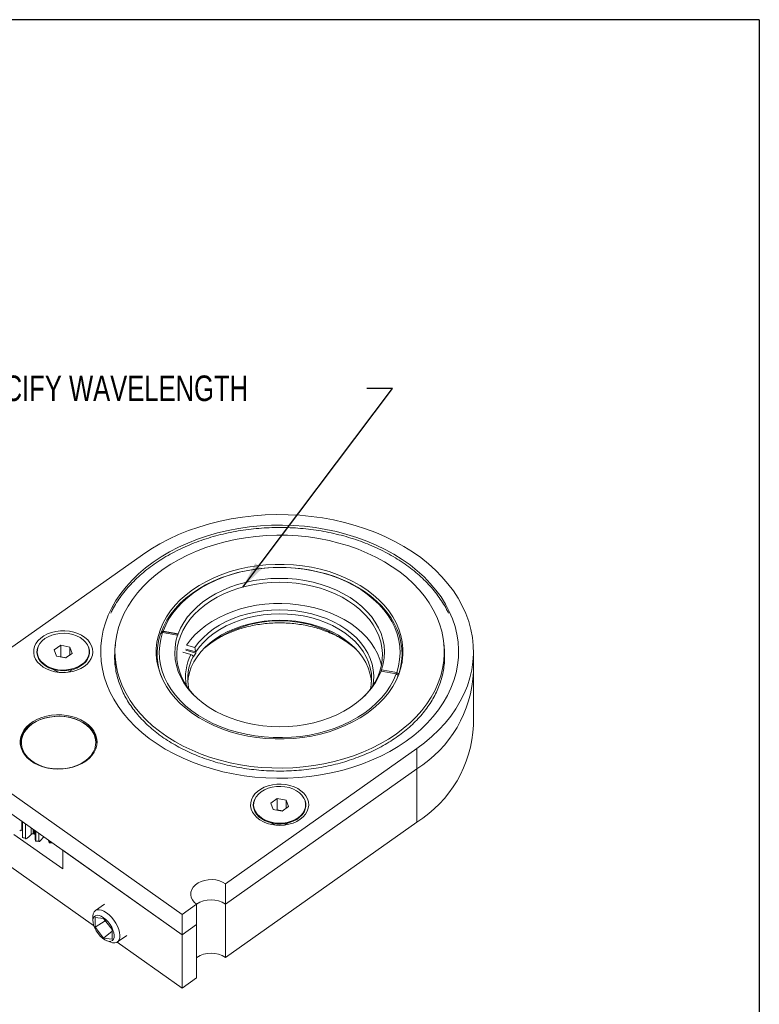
# Model space of a CAD drawing. Header units: inches. Extents: x 0.5 to 10.5, y 0.2 to 8.2.
# Tile 6 of 6: x 6.9 to 10.5, y 3.4 to 8.2. Entities that reach past the tile are written whole.
import ezdxf

# ---------------------------------------------------------------- set-up
doc = ezdxf.new("R2010")
doc.units = ezdxf.units.IN
doc.header["$MEASUREMENT"] = 0
doc.layers.add('BORDERA', color=7, linetype='Continuous')
doc.layers.add('SLD-0', color=7, linetype='Continuous')
doc.styles.add('SLDTEXTSTYLE3', font='TXT', dxfattribs={"width": 0.75})
doc.dimstyles.new('SLDDIMSTYLE3', dxfattribs={"dimtxt": 0, "dimasz": 0.13, "dimexe": 0, "dimexo": 0.0625, "dimgap": 0, "dimtad": 0, "dimtih": 1, "dimtoh": 1, "dimdec": 0, "dimrnd": 1e-09, "dimzin": 0, "dimdsep": 46, "dimtxsty": 'Standard', "dimsah": 1, "dimcen": 0.09, "dimadec": 0, "dimazin": 0, "dimtfac": 0.13, "dimtdec": 0, "dimtofl": 0, "dimtmove": 0, "dimatfit": 3, "dimfxl": 1, "dimfrac": 2, "dimtolj": 1, "dimtzin": 0, "dimarcsym": 0})

msp = doc.modelspace()

# ---------------------------------------------------------------- linework, layer by layer
at = {"color": 7, "linetype": 'Continuous', "lineweight": 15}
for p, q in [((7.4774, 5.5789), (6.5405, 4.9164)), ((7.5754, 5.1971), (7.5657, 5.1917)), ((7.5681, 5.1986), (7.5778, 5.2039)), ((7.0767, 5.135), (7.0446, 5.1123)), ((7.1206, 5.1267), (7.0767, 5.135)), ((7.0767, 5.0793), (7.0767, 5.135)), ((7.1324, 5.0956), (7.1206, 5.1267)), ((7.1206, 5.0873), (7.1206, 5.1267)), ((7.7384, 5.1023), (7.6893, 5.1166)), ((7.6935, 5.1353), (7.7333, 5.1237)), ((7.0446, 5.1123), (7.0563, 5.0812)), ((7.0563, 5.0812), (7.1002, 5.0729)), ((7.1002, 5.0729), (7.1324, 5.0956)), ((7.3421, 5.1039), (7.3421, 5.0558)), ((7.5491, 5.0926), (7.5491, 5.049)), ((7.7139, 5.0903), (7.6741, 5.1019)), ((7.7384, 5.0969), (7.6893, 5.1112)), ((7.7265, 5.0766), (7.7265, 5.082)), ((7.7384, 5.1023), (7.7384, 5.0969)), ((8.7491, 5.049), (8.7491, 5.0926)), ((8.9561, 5.0558), (8.9561, 5.1039)), ((9.0991, 5.0049), (9.0991, 5.1039)), ((7.3421, 5.0558), (7.3426, 5.0358)), ((7.5491, 5.0598), (7.5482, 5.0544)), ((8.7501, 5.0544), (8.7491, 5.0598)), ((8.6531, 5.0139), (8.6531, 5.0146)), ((8.7301, 4.9867), (8.7204, 4.9954)), ((8.7301, 4.9867), (8.7214, 4.9651)), ((8.7228, 5.0023), (8.7325, 4.9935)), ((9.0991, 4.7433), (9.0991, 5.0049)), ((6.3283, 4.7664), (7.6718, 3.8164)), ((6.3283, 4.6674), (7.6718, 3.7174)), ((7.884, 3.9664), (8.8209, 4.6289)), ((8.8209, 4.6289), (8.8209, 4.5299)), ((7.884, 3.8674), (8.8209, 4.5299)), ((8.8209, 4.2683), (8.8209, 4.5299)), ((7.2377, 3.7628), (6.3283, 4.4058)), ((8.1374, 4.385), (8.1052, 4.3623)), ((8.1052, 4.3623), (8.117, 4.3312)), ((8.1813, 4.3767), (8.1374, 4.385)), ((8.1374, 4.3293), (8.1374, 4.385)), ((8.1609, 4.3229), (8.193, 4.3456)), ((8.193, 4.3456), (8.1813, 4.3767)), ((8.1813, 4.3373), (8.1813, 4.3767)), ((8.117, 4.3312), (8.1609, 4.3229)), ((6.889, 4.271), (6.889, 4.1962)), ((6.8892, 4.1935), (6.8892, 4.2708)), ((6.9038, 4.1891), (6.9038, 4.2605)), ((8.8209, 4.2683), (7.884, 3.6058)), ((6.847, 4.2088), (7.0858, 4.0399)), ((6.8897, 4.2028), (6.889, 4.1939)), ((6.9505, 4.2275), (6.9505, 4.1961)), ((6.954, 4.1774), (6.954, 4.225)), ((6.9694, 4.1748), (6.9694, 4.2141)), ((6.9923, 4.1979), (6.9919, 4.1973)), ((6.9537, 4.176), (6.9705, 4.1731)), ((7.0145, 4.1822), (7.0196, 4.1689)), ((7.021, 4.1673), (7.037, 4.1664)), ((7.0216, 4.1687), (7.0216, 4.1772)), ((7.6718, 3.7174), (7.0858, 4.1318)), ((7.0858, 4.1318), (7.0858, 4.0399)), ((7.884, 3.9664), (7.884, 3.8674)), ((7.2914, 3.8671), (7.246, 3.8351)), ((7.6718, 3.8164), (7.7425, 3.8664)), ((7.7425, 3.8664), (7.7425, 3.7674)), ((7.884, 3.6058), (7.884, 3.8674)), ((7.6718, 3.8164), (7.6718, 3.7174)), ((7.2338, 3.8053), (7.2338, 3.7853)), ((7.2862, 3.7965), (7.2444, 3.8019)), ((7.2444, 3.8019), (7.2444, 3.7537)), ((7.2946, 3.7858), (7.2444, 3.7537)), ((7.328, 3.7429), (7.2862, 3.7965)), ((7.6718, 3.7174), (7.7425, 3.7674)), ((7.7425, 3.5058), (7.7425, 3.7674)), ((7.2444, 3.7537), (7.2862, 3.7001)), ((7.328, 3.7338), (7.2862, 3.7001)), ((7.328, 3.6947), (7.328, 3.7429)), ((7.6718, 3.4558), (7.6718, 3.7174)), ((7.2862, 3.7001), (7.328, 3.6947)), ((7.3036, 3.6867), (7.3225, 3.68)), ((7.6718, 3.4558), (7.3535, 3.6809)), ((7.3546, 3.6816), (7.3999, 3.7136)), ((7.7425, 3.5058), (7.6718, 3.4558))]:
    msp.add_line(p, q, dxfattribs=at)
at = {"color": 144, "linetype": 'Continuous', "lineweight": 0}
for p, q in [((7.5681, 5.1986), (7.5657, 5.1917)), ((7.5778, 5.2039), (7.5754, 5.1971)), ((7.5754, 5.1971), (7.6492, 5.1841)), ((7.5778, 5.2032), (7.5757, 5.197)), ((7.6516, 5.1909), (7.5778, 5.2039)), ((7.6516, 5.1902), (7.5778, 5.2032)), ((7.6492, 5.1834), (7.6516, 5.1902)), ((7.0767, 5.0793), (7.0745, 5.0778)), ((7.1024, 5.0744), (7.0767, 5.0793)), ((7.1344, 5.0149), (7.1376, 5.0173)), ((8.6467, 5.0084), (8.7204, 4.9954)), ((8.6491, 5.0146), (8.6469, 5.0084)), ((8.7228, 5.0023), (8.6491, 5.0153)), ((8.7228, 5.0016), (8.6491, 5.0146)), ((8.7204, 4.9954), (8.7228, 5.0023)), ((8.7301, 4.9867), (8.7325, 4.9935)), ((8.7301, 4.9867), (8.7301, 4.9846)), ((8.7325, 4.9907), (8.7325, 4.9935)), ((8.1374, 4.3293), (8.1352, 4.3278)), ((8.1631, 4.3244), (8.1374, 4.3293)), ((6.8854, 4.2735), (6.8854, 4.2286)), ((6.9457, 4.2107), (6.9457, 4.2309))]:
    msp.add_line(p, q, dxfattribs=at)
at = {"color": 8, "linetype": 'Continuous', "lineweight": 15}
for p, q in [((6.9319, 4.2089), (6.9319, 4.2407)), ((6.9417, 4.2338), (6.9417, 4.2116)), ((6.9919, 4.1973), (6.9919, 4.1982))]:
    msp.add_line(p, q, dxfattribs=at)
at = {"color": 7, "linetype": 'Continuous', "lineweight": 15, "flags": 128}
for points in [[(8.8209, 4.6289), (8.8595, 4.6579), (8.8956, 4.6884), (8.9291, 4.7204), (8.9599, 4.7538), (8.9878, 4.7884), (9.0127, 4.8241), (9.0347, 4.8607), (9.0535, 4.8982), (9.0691, 4.9365), (9.0816, 4.9753), (9.0907, 5.0146), (9.0965, 5.0542), (9.099, 5.094), (9.0982, 5.1338), (9.094, 5.1735), (9.0865, 5.2129), (9.0758, 5.252), (9.0617, 5.2906), (9.0445, 5.3285), (9.0241, 5.3656), (9.0006, 5.4018), (8.9742, 5.4369), (8.9448, 5.4709), (8.9127, 5.5036), (8.8779, 5.5349), (8.8405, 5.5646), (8.8007, 5.5928), (8.7586, 5.6192), (8.7143, 5.6439), (8.6681, 5.6666), (8.6201, 5.6873), (8.5704, 5.706), (8.5192, 5.7226), (8.4667, 5.737), (8.4131, 5.7492), (8.3586, 5.7592), (8.3033, 5.7668), (8.2475, 5.7721), (8.1913, 5.775), (8.1351, 5.7756), (8.0788, 5.7738), (8.0228, 5.7697), (7.9672, 5.7633), (7.9123, 5.7545), (7.8582, 5.7434), (7.8052, 5.7301), (7.7533, 5.7146), (7.7029, 5.697), (7.654, 5.6772), (7.6068, 5.6555), (7.5615, 5.6318), (7.5184, 5.6062), (7.4774, 5.5789)], [(8.7693, 4.6654), (8.8063, 4.6933), (8.8408, 4.7226), (8.8727, 4.7535), (8.9018, 4.7856), (8.9281, 4.819), (8.9514, 4.8534), (8.9717, 4.8888), (8.9889, 4.9251), (9.0028, 4.962), (9.0136, 4.9994), (9.021, 5.0372), (9.0252, 5.0753), (9.026, 5.1135), (9.0235, 5.1516), (9.0177, 5.1896), (9.0086, 5.2273), (8.9962, 5.2644), (8.9807, 5.301), (8.9619, 5.3368), (8.9401, 5.3718), (8.9153, 5.4057), (8.8876, 5.4385), (8.857, 5.47), (8.8238, 5.5001), (8.7881, 5.5287), (8.7499, 5.5557), (8.7094, 5.581), (8.6668, 5.6045), (8.6222, 5.6261), (8.5759, 5.6457), (8.5279, 5.6632), (8.4785, 5.6787), (8.4278, 5.6919), (8.3761, 5.7029), (8.3235, 5.7117), (8.2703, 5.7181), (8.2166, 5.7222), (8.1626, 5.724), (8.1086, 5.7234), (8.0548, 5.7205), (8.0013, 5.7152), (7.9483, 5.7076), (7.8962, 5.6977), (7.845, 5.6856), (7.7949, 5.6712), (7.7462, 5.6547), (7.699, 5.6361), (7.6535, 5.6155), (7.6099, 5.593), (7.5683, 5.5686), (7.529, 5.5424), (7.492, 5.5146), (7.4575, 5.4852), (7.4256, 5.4544), (7.3965, 5.4222), (7.3702, 5.3889), (7.3469, 5.3544), (7.3266, 5.319), (7.3094, 5.2828), (7.2954, 5.2459), (7.2847, 5.2085), (7.2772, 5.1707), (7.2731, 5.1326), (7.2722, 5.0944), (7.2747, 5.0562), (7.2805, 5.0183), (7.2896, 4.9806), (7.302, 4.9434), (7.3176, 4.9069), (7.3363, 4.871), (7.3581, 4.8361), (7.383, 4.8022), (7.4107, 4.7694), (7.4412, 4.7379), (7.4744, 4.7078), (7.5102, 4.6791), (7.5484, 4.6521), (7.5889, 4.6268), (7.6315, 4.6034), (7.676, 4.5818), (7.7224, 4.5622), (7.7704, 4.5446), (7.8198, 4.5292), (7.8704, 4.5159), (7.9221, 4.5049), (7.9747, 4.4962), (8.028, 4.4897), (8.0817, 4.4856), (8.1356, 4.4839), (8.1896, 4.4845), (8.2435, 4.4874), (8.297, 4.4927), (8.3499, 4.5003), (8.4021, 4.5102), (8.4533, 4.5223), (8.5034, 4.5366), (8.5521, 4.5531), (8.5993, 4.5717), (8.6448, 4.5923), (8.6884, 4.6149), (8.7299, 4.6393), (8.7693, 4.6654)], [(8.7198, 4.7004), (8.7552, 4.7271), (8.7881, 4.7553), (8.8183, 4.785), (8.8458, 4.816), (8.8705, 4.8481), (8.8922, 4.8813), (8.9108, 4.9155), (8.9264, 4.9504), (8.9387, 4.9859), (8.9477, 5.0219), (8.9535, 5.0582), (8.956, 5.0948), (8.9552, 5.1314), (8.9511, 5.1678), (8.9436, 5.204), (8.9329, 5.2398), (8.919, 5.275), (8.9019, 5.3096), (8.8817, 5.3433), (8.8585, 5.3759), (8.8324, 5.4075), (8.8035, 5.4379), (8.7719, 5.4668), (8.7378, 5.4943), (8.7012, 5.5202), (8.6623, 5.5443), (8.6214, 5.5667), (8.5785, 5.5871), (8.5338, 5.6056), (8.4876, 5.622), (8.4399, 5.6362), (8.3911, 5.6483), (8.3413, 5.6582), (8.2907, 5.6657), (8.2395, 5.671), (8.1879, 5.6739), (8.1362, 5.6745), (8.0845, 5.6727), (8.0331, 5.6686), (7.9822, 5.6622), (7.9319, 5.6535), (7.8826, 5.6425), (7.8343, 5.6294), (7.7874, 5.614), (7.7419, 5.5966), (7.6981, 5.5771), (7.6561, 5.5557), (7.6162, 5.5325), (7.5785, 5.5074), (7.5431, 5.4808), (7.5102, 5.4525), (7.4799, 5.4229), (7.4524, 5.3919), (7.4278, 5.3597), (7.4061, 5.3265), (7.3874, 5.2924), (7.3719, 5.2575), (7.3596, 5.222), (7.3505, 5.186), (7.3447, 5.1496), (7.3422, 5.1131), (7.3431, 5.0765), (7.3472, 5.04), (7.3546, 5.0038), (7.3653, 4.9681), (7.3793, 4.9328), (7.3963, 4.8983), (7.4165, 4.8646), (7.4397, 4.8319), (7.4658, 4.8003), (7.4947, 4.77), (7.5263, 4.741), (7.5605, 4.7136), (7.5971, 4.6877), (7.6359, 4.6636), (7.6769, 4.6412), (7.7198, 4.6208), (7.7644, 4.6023), (7.8107, 4.5859), (7.8583, 4.5716), (7.9071, 4.5596), (7.957, 4.5497), (8.0076, 4.5421), (8.0588, 4.5369), (8.1103, 4.534), (8.1621, 4.5334), (8.2137, 4.5351), (8.2651, 4.5392), (8.3161, 4.5456), (8.3663, 4.5544), (8.4157, 4.5653), (8.4639, 4.5785), (8.5109, 4.5938), (8.5564, 4.6113), (8.6002, 4.6307), (8.6421, 4.6521), (8.682, 4.6754), (8.7198, 4.7004)], [(8.5769, 4.8014), (8.6077, 4.8249), (8.6359, 4.8499), (8.6614, 4.8763), (8.684, 4.904), (8.7036, 4.9329), (8.7202, 4.9626), (8.7335, 4.9932), (8.7436, 5.0244), (8.7503, 5.056), (8.7537, 5.0879), (8.7537, 5.1199), (8.7503, 5.1518), (8.7436, 5.1835), (8.7335, 5.2147), (8.7202, 5.2452), (8.7036, 5.275), (8.684, 5.3038), (8.6614, 5.3315), (8.6359, 5.358), (8.6077, 5.383), (8.5769, 5.4064), (8.5438, 5.4282), (8.5084, 5.4481), (8.471, 5.4662), (8.4318, 5.4822), (8.3911, 5.496), (8.3489, 5.5077), (8.3057, 5.5172), (8.2616, 5.5243), (8.2169, 5.529), (8.1718, 5.5314), (8.1265, 5.5314), (8.0814, 5.529), (8.0367, 5.5243), (7.9925, 5.5172), (7.9493, 5.5077), (7.9072, 5.496), (7.8664, 5.4822), (7.8272, 5.4662), (7.7899, 5.4481), (7.7545, 5.4282), (7.7213, 5.4064), (7.6906, 5.383), (7.6623, 5.358), (7.6369, 5.3315), (7.6142, 5.3038), (7.5946, 5.275), (7.5781, 5.2452), (7.5647, 5.2147), (7.5547, 5.1835), (7.5479, 5.1518), (7.5446, 5.1199), (7.5446, 5.0879), (7.5479, 5.056), (7.5547, 5.0244), (7.5647, 4.9932), (7.5781, 4.9626), (7.5946, 4.9329), (7.6142, 4.904), (7.6369, 4.8763), (7.6623, 4.8499), (7.6906, 4.8249), (7.7213, 4.8014), (7.7545, 4.7797), (7.7899, 4.7597), (7.8272, 4.7417), (7.8664, 4.7257), (7.9072, 4.7118), (7.9493, 4.7001), (7.9925, 4.6907), (8.0367, 4.6836), (8.0814, 4.6788), (8.1265, 4.6764), (8.1718, 4.6764), (8.2169, 4.6788), (8.2616, 4.6836), (8.3057, 4.6907), (8.3489, 4.7001), (8.3911, 4.7118), (8.4318, 4.7257), (8.471, 4.7417), (8.5084, 4.7597), (8.5438, 4.7797), (8.5769, 4.8014)], [(7.5681, 5.1986), (7.5809, 5.2288), (7.5968, 5.2583), (7.6157, 5.2869), (7.6376, 5.3144), (7.6623, 5.3407), (7.6898, 5.3656), (7.7197, 5.3889), (7.7521, 5.4107), (7.7866, 5.4307), (7.8231, 5.4488), (7.8615, 5.465), (7.9014, 5.479), (7.9427, 5.491), (7.9852, 5.5007), (8.0285, 5.5082), (8.0726, 5.5134), (8.117, 5.5163), (8.1616, 5.5168), (8.2062, 5.515), (8.2504, 5.5108), (8.2941, 5.5043), (8.337, 5.4955), (8.3788, 5.4846), (8.4194, 5.4714), (8.4585, 5.4561), (8.4958, 5.4389), (8.5313, 5.4197), (8.5646, 5.3987), (8.5956, 5.376), (8.6242, 5.3518), (8.6501, 5.3261), (8.6733, 5.2991), (8.6935, 5.271), (8.7108, 5.2419), (8.7249, 5.2119), (8.7359, 5.1813), (8.7436, 5.1503), (8.748, 5.1189), (8.7491, 5.0873), (8.7469, 5.0558), (8.7413, 5.0245), (8.7325, 4.9935)], [(8.7228, 5.0023), (8.7317, 5.0335), (8.7371, 5.065), (8.7391, 5.0968), (8.7377, 5.1286), (8.7329, 5.1602), (8.7247, 5.1914), (8.7131, 5.2221), (8.6983, 5.2521), (8.6803, 5.2813), (8.6592, 5.3093), (8.6352, 5.3362), (8.6083, 5.3617), (8.5787, 5.3856), (8.5467, 5.4079), (8.5124, 5.4284), (8.4759, 5.447), (8.4376, 5.4636), (8.3975, 5.4781), (8.3561, 5.4904), (8.3134, 5.5004), (8.2698, 5.5081), (8.2255, 5.5134), (8.1807, 5.5163), (8.1358, 5.5168), (8.0909, 5.5148), (8.0464, 5.5105), (8.0024, 5.5038), (7.9593, 5.4947), (7.9174, 5.4833), (7.8767, 5.4698), (7.8377, 5.454), (7.8004, 5.4362), (7.7652, 5.4165), (7.7322, 5.3949), (7.7016, 5.3716), (7.6736, 5.3467), (7.6484, 5.3204), (7.6261, 5.2928), (7.6069, 5.2641), (7.5907, 5.2344), (7.5778, 5.2039)], [(7.6516, 5.1909), (7.6639, 5.2195), (7.6794, 5.2473), (7.6981, 5.274), (7.7199, 5.2996), (7.7445, 5.3238), (7.7719, 5.3466), (7.8018, 5.3676), (7.8341, 5.3869), (7.8685, 5.4042), (7.9048, 5.4195), (7.9427, 5.4326), (7.9821, 5.4434), (8.0225, 5.4519), (8.0638, 5.4581), (8.1057, 5.4618), (8.1479, 5.4631), (8.1901, 5.462), (8.232, 5.4584), (8.2733, 5.4524), (8.3139, 5.444), (8.3533, 5.4333), (8.3913, 5.4203), (8.4277, 5.4051), (8.4622, 5.388), (8.4946, 5.3688), (8.5247, 5.3479), (8.5522, 5.3252), (8.577, 5.3011), (8.5989, 5.2756), (8.6178, 5.2489), (8.6336, 5.2212), (8.646, 5.1926), (8.6551, 5.1635), (8.6608, 5.1339), (8.6631, 5.1041), (8.6619, 5.0743), (8.6572, 5.0446), (8.6491, 5.0153)], [(8.2709, 5.4333), (8.2307, 5.4391), (8.1898, 5.4427), (8.1488, 5.4438), (8.1077, 5.4426), (8.0669, 5.439), (8.0266, 5.4331), (7.9872, 5.4249), (7.9488, 5.4145), (7.9118, 5.4018), (7.8763, 5.3871), (7.8427, 5.3704), (7.8111, 5.3518), (7.7818, 5.3314), (7.7549, 5.3094), (7.7306, 5.286), (7.7091, 5.2612), (7.6905, 5.2353), (7.675, 5.2083), (7.6627, 5.1806), (7.6535, 5.1523), (7.6477, 5.1235), (7.6452, 5.0945), (7.6461, 5.0654), (7.6503, 5.0365), (7.6578, 5.0079), (7.6687, 4.9798), (7.6827, 4.9525), (7.6998, 4.9261), (7.7199, 4.9007), (7.7336, 4.8858)], [(8.5647, 4.8858), (8.5788, 4.9011), (8.5988, 4.9265), (8.6159, 4.953), (8.6298, 4.9803), (8.6406, 5.0084), (8.6481, 5.037), (8.6522, 5.0659), (8.653, 5.095), (8.6505, 5.124), (8.6446, 5.1528), (8.6354, 5.1811), (8.623, 5.2088), (8.6074, 5.2357), (8.5888, 5.2616), (8.5673, 5.2864), (8.5429, 5.3098), (8.516, 5.3318), (8.4866, 5.3521), (8.455, 5.3707), (8.4213, 5.3874), (8.3858, 5.4021), (8.3488, 5.4147), (8.3104, 5.4251), (8.2709, 5.4333)], [(7.7333, 5.1237), (7.7521, 5.1486), (7.7739, 5.1722), (7.7984, 5.1945), (7.8256, 5.2151), (7.8552, 5.234), (7.8871, 5.2511), (7.9209, 5.2661), (7.9564, 5.279), (7.9933, 5.2897), (8.0314, 5.298), (8.0704, 5.3041), (8.11, 5.3077), (8.1498, 5.3088), (8.1897, 5.3076), (8.2293, 5.3039), (8.2682, 5.2978), (8.3063, 5.2893), (8.3432, 5.2786), (8.3786, 5.2656), (8.4124, 5.2505), (8.4441, 5.2334), (8.4736, 5.2144), (8.5007, 5.1937), (8.5252, 5.1714), (8.5469, 5.1477), (8.5655, 5.1227), (8.5811, 5.0968), (8.5934, 5.0699), (8.6024, 5.0424), (8.608, 5.0145), (8.6101, 4.9863), (8.6088, 4.9581), (8.6053, 4.936)], [(8.5946, 4.921), (8.5982, 4.9409), (8.6001, 4.9688), (8.5986, 4.9968), (8.5936, 5.0246), (8.5852, 5.0519), (8.5735, 5.0786), (8.5585, 5.1045), (8.5403, 5.1294), (8.5191, 5.153), (8.495, 5.1753), (8.4683, 5.1959), (8.4392, 5.2148), (8.4078, 5.2319), (8.3744, 5.2469), (8.3392, 5.2598), (8.3026, 5.2705), (8.2649, 5.2789), (8.2262, 5.2848), (8.1869, 5.2884), (8.1474, 5.2895), (8.1079, 5.2882), (8.0686, 5.2844), (8.03, 5.2782), (7.9924, 5.2696), (7.9559, 5.2588), (7.9209, 5.2457), (7.8877, 5.2305), (7.8565, 5.2133), (7.8275, 5.1942), (7.801, 5.1734), (7.7772, 5.151), (7.7563, 5.1273), (7.7384, 5.1023)], [(7.6987, 4.9546), (7.7009, 4.974), (7.7069, 5.0012), (7.7162, 5.0278), (7.7286, 5.0538), (7.7442, 5.0789), (7.7627, 5.103), (7.7842, 5.1259), (7.8083, 5.1474), (7.8349, 5.1673), (7.8639, 5.1856), (7.895, 5.202), (7.928, 5.2165), (7.9626, 5.2289), (7.9986, 5.2392), (8.0357, 5.2472), (8.0736, 5.253), (8.1121, 5.2564), (8.1509, 5.2575), (8.1897, 5.2562), (8.2281, 5.2525), (8.266, 5.2466), (8.303, 5.2383), (8.3389, 5.2279), (8.3734, 5.2152), (8.4062, 5.2006), (8.4371, 5.184), (8.4658, 5.1656), (8.4923, 5.1455), (8.5162, 5.1239), (8.5373, 5.1009), (8.5556, 5.0767), (8.5709, 5.0515), (8.5831, 5.0254), (8.592, 4.9987), (8.5977, 4.9716), (8.5996, 4.9546)], [(7.191, 5.0314), (7.1741, 5.0212), (7.1553, 5.0129), (7.1349, 5.0068), (7.1133, 5.0029), (7.0912, 5.0014), (7.0691, 5.0023), (7.0474, 5.0056), (7.0266, 5.0112), (7.0073, 5.019), (6.9899, 5.0287), (6.9749, 5.0402), (6.9624, 5.0532), (6.953, 5.0674), (6.9467, 5.0825), (6.9437, 5.098), (6.9441, 5.1137), (6.9479, 5.1292), (6.955, 5.1441), (6.9653, 5.158), (6.9784, 5.1707), (6.9941, 5.1818), (7.012, 5.191), (7.0317, 5.1983), (7.0527, 5.2033), (7.0746, 5.206), (7.0968, 5.2063), (7.1188, 5.2042), (7.1401, 5.1997), (7.1602, 5.1931), (7.1786, 5.1843), (7.1949, 5.1736), (7.2086, 5.1613), (7.2196, 5.1477), (7.2275, 5.133), (7.2322, 5.1176), (7.2334, 5.102), (7.2313, 5.0863), (7.2258, 5.0711), (7.2172, 5.0567), (7.2054, 5.0433), (7.191, 5.0314)], [(6.9983, 5.1677), (6.9847, 5.1563), (6.9739, 5.1435), (6.9662, 5.1297), (6.9619, 5.1151), (6.961, 5.1002), (6.9637, 5.0854), (6.9697, 5.0712), (6.9789, 5.0578), (6.9912, 5.0457), (7.006, 5.0351), (7.0232, 5.0265), (7.0421, 5.0199), (7.0623, 5.0157), (7.0832, 5.0138), (7.1042, 5.0144), (7.1249, 5.0175), (7.1445, 5.0229), (7.1626, 5.0305), (7.1786, 5.0402), (7.1923, 5.0515), (7.203, 5.0643), (7.2107, 5.0782), (7.215, 5.0928), (7.2159, 5.1077), (7.2133, 5.1224), (7.2073, 5.1367), (7.198, 5.1501), (7.1858, 5.1622), (7.1709, 5.1727), (7.1537, 5.1814), (7.1348, 5.1879), (7.1146, 5.1922), (7.0937, 5.194), (7.0727, 5.1934), (7.0521, 5.1904), (7.0325, 5.1849), (7.0144, 5.1773), (6.9983, 5.1677)], [(7.5754, 5.1971), (7.5666, 5.1659), (7.5612, 5.1343), (7.5591, 5.1026), (7.5605, 5.0708), (7.5654, 5.0392), (7.5736, 5.008), (7.5851, 4.9772), (7.5999, 4.9472), (7.6179, 4.9181), (7.639, 4.89), (7.6631, 4.8632), (7.69, 4.8377), (7.7195, 4.8137), (7.7515, 4.7914), (7.7859, 4.7709), (7.8223, 4.7523), (7.8607, 4.7358), (7.9007, 4.7213), (7.9422, 4.709), (7.9848, 4.699), (8.0285, 4.6913), (8.0728, 4.686), (8.1176, 4.6831), (8.1625, 4.6826), (8.2074, 4.6845), (8.2519, 4.6889), (8.2958, 4.6956), (8.3389, 4.7047), (8.3809, 4.716), (8.4215, 4.7296), (8.4606, 4.7454), (8.4978, 4.7632), (8.5331, 4.7829), (8.5661, 4.8045), (8.5966, 4.8278), (8.6246, 4.8527), (8.6498, 4.879), (8.6721, 4.9066), (8.6914, 4.9353), (8.7075, 4.965), (8.7204, 4.9954)], [(8.6467, 5.0084), (8.6344, 4.9799), (8.6188, 4.9521), (8.6001, 4.9254), (8.5784, 4.8998), (8.5537, 4.8755), (8.5263, 4.8528), (8.4964, 4.8318), (8.4642, 4.8125), (8.4298, 4.7952), (8.3935, 4.7799), (8.3555, 4.7668), (8.3162, 4.756), (8.2757, 4.7474), (8.2344, 4.7413), (8.1925, 4.7375), (8.1504, 4.7362), (8.1082, 4.7374), (8.0663, 4.741), (8.0249, 4.747), (7.9844, 4.7554), (7.945, 4.7661), (7.907, 4.7791), (7.8706, 4.7942), (7.8361, 4.8114), (7.8037, 4.8306), (7.7736, 4.8515), (7.7461, 4.8742), (7.7212, 4.8983), (7.6993, 4.9238), (7.6804, 4.9505), (7.6647, 4.9782), (7.6522, 5.0067), (7.6431, 5.0359), (7.6374, 5.0655), (7.6352, 5.0953), (7.6364, 5.1251), (7.6411, 5.1548), (7.6492, 5.1841)], [(7.2052, 5.1403), (7.206, 5.139), (7.213, 5.1252), (7.2167, 5.1107), (7.2172, 5.0961), (7.2142, 5.0815), (7.2081, 5.0675), (7.1988, 5.0544), (7.1867, 5.0425), (7.172, 5.0321), (7.1552, 5.0235), (7.1366, 5.017), (7.1168, 5.0126), (7.0963, 5.0106), (7.0755, 5.0109), (7.0551, 5.0135), (7.0356, 5.0184), (7.0174, 5.0255), (7.0011, 5.0346), (6.987, 5.0453), (6.9755, 5.0576), (6.967, 5.071), (6.9617, 5.0851), (6.9596, 5.0997), (6.9608, 5.1144), (6.9654, 5.1287), (6.9718, 5.1403)], [(7.199, 4.5674), (7.2156, 4.5808), (7.2295, 4.5956), (7.2405, 4.6117), (7.2483, 4.6286), (7.2529, 4.6461), (7.2542, 4.6639), (7.2521, 4.6816), (7.2467, 4.699), (7.238, 4.7157), (7.2263, 4.7315), (7.2117, 4.746), (7.1945, 4.759), (7.175, 4.7703), (7.1535, 4.7796), (7.1305, 4.7868), (7.1064, 4.7918), (7.0815, 4.7945), (7.0563, 4.7948), (7.0313, 4.7927), (7.0069, 4.7883), (6.9835, 4.7816), (6.9617, 4.7728), (6.9416, 4.762), (6.9238, 4.7494), (6.9086, 4.7352), (6.8961, 4.7198), (6.8867, 4.7032), (6.8804, 4.686), (6.8775, 4.6683), (6.8779, 4.6505), (6.8817, 4.6329), (6.8887, 4.6158), (6.8989, 4.5995), (6.9121, 4.5844), (6.9281, 4.5706), (6.9465, 4.5584), (6.967, 4.5481), (6.9893, 4.5398), (7.0129, 4.5337), (7.0375, 4.5299), (7.0626, 4.5284), (7.0877, 4.5293), (7.1125, 4.5325), (7.1364, 4.5381), (7.1591, 4.5458), (7.1801, 4.5557), (7.199, 4.5674)], [(6.9367, 4.7497), (6.9203, 4.7364), (6.9067, 4.7217), (6.896, 4.7058), (6.8884, 4.689), (6.8842, 4.6717), (6.8833, 4.654), (6.8859, 4.6365), (6.8918, 4.6194), (6.9009, 4.603), (6.9131, 4.5877), (6.9282, 4.5736), (6.9458, 4.5612), (6.9656, 4.5505), (6.9874, 4.5419), (7.0105, 4.5355), (7.0347, 4.5313), (7.0595, 4.5295), (7.0844, 4.5301), (7.1089, 4.5331), (7.1327, 4.5384), (7.1552, 4.546), (7.176, 4.5556), (7.1948, 4.5672), (7.2111, 4.5805), (7.2248, 4.5952), (7.2355, 4.6111), (7.243, 4.6279), (7.2473, 4.6453), (7.2481, 4.6629), (7.2456, 4.6804), (7.2397, 4.6975), (7.2305, 4.7139), (7.2183, 4.7292), (7.2033, 4.7433), (7.1857, 4.7557), (7.1658, 4.7664), (7.1441, 4.775), (7.1209, 4.7815), (7.0967, 4.7856), (7.072, 4.7874), (7.0471, 4.7868), (7.0225, 4.7838), (6.9988, 4.7785), (6.9763, 4.7709), (6.9555, 4.7613), (6.9367, 4.7497)], [(8.2499, 4.2827), (8.2333, 4.2726), (8.2148, 4.2645), (8.1947, 4.2585), (8.1736, 4.2547), (8.1519, 4.2532), (8.1301, 4.2541), (8.1087, 4.2573), (8.0884, 4.2628), (8.0694, 4.2704), (8.0523, 4.28), (8.0375, 4.2913), (8.0253, 4.3041), (8.016, 4.3181), (8.0098, 4.3329), (8.0069, 4.3481), (8.0073, 4.3636), (8.011, 4.3788), (8.018, 4.3934), (8.0281, 4.4071), (8.0409, 4.4195), (8.0564, 4.4304), (8.074, 4.4395), (8.0933, 4.4467), (8.114, 4.4516), (8.1355, 4.4542), (8.1573, 4.4545), (8.1789, 4.4525), (8.1999, 4.4481), (8.2196, 4.4415), (8.2377, 4.4329), (8.2537, 4.4224), (8.2672, 4.4103), (8.278, 4.3969), (8.2858, 4.3825), (8.2903, 4.3674), (8.2916, 4.352), (8.2895, 4.3366), (8.2841, 4.3217), (8.2756, 4.3075), (8.2641, 4.2944), (8.2499, 4.2827)], [(8.059, 4.4177), (8.0453, 4.4063), (8.0346, 4.3935), (8.0269, 4.3797), (8.0226, 4.3651), (8.0217, 4.3502), (8.0243, 4.3354), (8.0303, 4.3212), (8.0396, 4.3078), (8.0518, 4.2957), (8.0667, 4.2851), (8.0838, 4.2765), (8.1028, 4.2699), (8.123, 4.2657), (8.1439, 4.2638), (8.1649, 4.2644), (8.1855, 4.2675), (8.2051, 4.2729), (8.2232, 4.2805), (8.2393, 4.2902), (8.2529, 4.3015), (8.2637, 4.3143), (8.2714, 4.3282), (8.2757, 4.3428), (8.2766, 4.3577), (8.2739, 4.3724), (8.2679, 4.3867), (8.2587, 4.4001), (8.2464, 4.4122), (8.2316, 4.4227), (8.2144, 4.4314), (8.1955, 4.4379), (8.1753, 4.4422), (8.1544, 4.444), (8.1334, 4.4434), (8.1127, 4.4404), (8.0931, 4.4349), (8.075, 4.4273), (8.059, 4.4177)], [(8.2658, 4.3903), (8.2667, 4.389), (8.2737, 4.3752), (8.2774, 4.3607), (8.2778, 4.3461), (8.2749, 4.3315), (8.2687, 4.3175), (8.2595, 4.3044), (8.2473, 4.2925), (8.2327, 4.2821), (8.2158, 4.2735), (8.1973, 4.267), (8.1775, 4.2626), (8.1569, 4.2606), (8.1362, 4.2609), (8.1158, 4.2635), (8.0962, 4.2684), (8.078, 4.2755), (8.0617, 4.2846), (8.0476, 4.2953), (8.0362, 4.3076), (8.0277, 4.321), (8.0223, 4.3351), (8.0202, 4.3497), (8.0215, 4.3644), (8.026, 4.3787), (8.0324, 4.3903)], [(7.7425, 3.8664), (7.7308, 3.8765), (7.7218, 3.8879), (7.7159, 3.9002), (7.7134, 3.9132), (7.7142, 3.9262), (7.7184, 3.9389), (7.7259, 3.9508), (7.7363, 3.9616), (7.7494, 3.9708), (7.7646, 3.9782), (7.7815, 3.9835), (7.7994, 3.9865), (7.8179, 3.9871), (7.8361, 3.9853), (7.8536, 3.9811), (7.8698, 3.9748), (7.884, 3.9664)], [(7.2338, 3.8053), (7.2339, 3.8084), (7.2357, 3.8197), (7.2398, 3.8287), (7.2462, 3.8352), (7.2544, 3.8389), (7.2644, 3.8397), (7.2756, 3.8375), (7.2877, 3.8325), (7.3003, 3.8248)], [(7.2862, 3.8007), (7.2749, 3.8074), (7.2642, 3.8114), (7.2545, 3.8124), (7.2463, 3.8104), (7.2399, 3.8055), (7.2357, 3.798), (7.2339, 3.7881), (7.2345, 3.7764), (7.2376, 3.7633), (7.2429, 3.7496), (7.2502, 3.7358), (7.2592, 3.7226), (7.2695, 3.7106), (7.2805, 3.7003), (7.2918, 3.6923), (7.3029, 3.6869), (7.3131, 3.6844), (7.3222, 3.6849), (7.3295, 3.6883), (7.3348, 3.6946), (7.3378, 3.7034), (7.3384, 3.7142), (7.3366, 3.7267), (7.3324, 3.7401), (7.326, 3.754), (7.3178, 3.7676), (7.3081, 3.7803), (7.2974, 3.7915), (7.2862, 3.8007)], [(7.3003, 3.8248), (7.3129, 3.8147), (7.325, 3.8026), (7.3362, 3.7888), (7.3462, 3.774), (7.3545, 3.7586), (7.3608, 3.7432), (7.3649, 3.7283), (7.3667, 3.7145), (7.3661, 3.7023), (7.3631, 3.6922), (7.3579, 3.6844), (7.3505, 3.6793), (7.3414, 3.677), (7.3308, 3.6777), (7.3225, 3.68)]]:
    msp.add_lwpolyline(points, dxfattribs=at)
at = {"color": 144, "linetype": 'Continuous', "lineweight": 0, "flags": 128}
for points in [[(8.6482, 5.0376), (8.6403, 5.0659), (8.629, 5.0941), (8.6145, 5.1216), (8.5968, 5.1481), (8.5761, 5.1735), (8.5526, 5.1977), (8.5263, 5.2204), (8.4974, 5.2414), (8.4662, 5.2608), (8.4329, 5.2783), (8.3976, 5.2937), (8.3607, 5.3071), (8.3224, 5.3183), (8.2828, 5.3272), (8.2424, 5.3338), (8.2014, 5.338), (8.16, 5.3399), (8.1185, 5.3393), (8.0772, 5.3363), (8.0364, 5.331), (7.9964, 5.3232), (7.9574, 5.3132), (7.9197, 5.301), (7.8835, 5.2866), (7.8492, 5.2701), (7.8168, 5.2518), (7.7867, 5.2316), (7.7591, 5.2097), (7.7341, 5.1863), (7.7119, 5.1615), (7.6926, 5.1355)], [(6.9331, 4.7487), (6.952, 4.7603), (6.9729, 4.7701), (6.9954, 4.7778), (7.0192, 4.7834), (7.0438, 4.7866), (7.0689, 4.7875), (7.0938, 4.786), (7.1183, 4.7822), (7.1418, 4.7761), (7.164, 4.7678), (7.1844, 4.7576), (7.2027, 4.7455), (7.2185, 4.7318), (7.2316, 4.7167), (7.2418, 4.7005), (7.2488, 4.6835), (7.2526, 4.666), (7.253, 4.6483), (7.2526, 4.6443)]]:
    msp.add_lwpolyline(points, dxfattribs=at)
at = {"color": 144, "linetype": 'Continuous', "lineweight": 0}
for centre, radius, start, end in [((8.1491, 4.6811), 0.5745, 49.6088, 130.3912), ((7.0886, 5.084), 0.0829, 233.5577, 303.5385), ((6.994, 4.6507), 0.1153, 121.8385, 183.1838), ((8.1491, 4.3336), 0.0807, 237.6352, 303.2455), ((7.047, 4.6664), 0.4667, 249.7386, 250.2303), ((6.9442, 4.203), 0.00782, 36.3615, 79.473), ((7.0531, 4.7191), 0.5506, 252.6864, 254.2727)]:
    msp.add_arc(centre, radius, start, end, dxfattribs=at)
at = {"color": 7, "linetype": 'Continuous', "lineweight": 15}
for centre, radius, start, end in [((7.8566, 5.0924), 0.3073, 161.1538, 204.4712), ((7.9258, 4.9829), 0.2376, 153.1262, 191.4074), ((7.9317, 4.9707), 0.2334, 151.506, 192.2879), ((7.9711, 4.9475), 0.2765, 147.3104, 152.1736), ((8.5075, 5.0325), 0.5923, 301.9481, 357.3295), ((8.5075, 4.7709), 0.5923, 301.9481, 357.3295), ((6.8817, 4.2189), 0.0103, 68.9594, 129.2271), ((6.939, 4.2023), 0.0097, 74.2258, 137.2884), ((7.0597, 4.7088), 0.511, 256.639, 257.1018), ((7.0628, 4.76), 0.5926, 259.4239, 260.9342), ((7.8133, 3.7597), 0.1288, 56.7285, 123.6767), ((7.8133, 3.7598), 0.1287, 56.7012, 123.704), ((7.8133, 3.4981), 0.1289, 56.7249, 123.2751)]:
    msp.add_arc(centre, radius, start, end, dxfattribs=at)
at = {"color": 8, "linetype": 'Continuous', "lineweight": 15}
msp.add_arc((7.0656, 4.7825), 0.6154, 265.8967, 267.124, dxfattribs=at)
at = {"color": 7, "linetype": 'Continuous', "lineweight": 15}
for points, knots in [([(8.9771, 5.2921), (8.974, 5.2984), (8.9653, 5.3164), (8.948, 5.3451), (8.9253, 5.3782), (8.8998, 5.4103), (8.8718, 5.4413), (8.8413, 5.471), (8.8084, 5.4994), (8.7732, 5.5264), (8.7359, 5.5518), (8.6966, 5.5756), (8.6555, 5.5977), (8.6126, 5.618), (8.5681, 5.6365), (8.5223, 5.6531), (8.4751, 5.6677), (8.4269, 5.6804), (8.3777, 5.6909), (8.3278, 5.6995), (8.2773, 5.7059), (8.2263, 5.7101), (8.1751, 5.7123), (8.1237, 5.7123), (8.0725, 5.7102), (8.0215, 5.7059), (7.971, 5.6995), (7.921, 5.691), (7.8718, 5.6805), (7.8236, 5.6679), (7.7764, 5.6532), (7.7305, 5.6367), (7.686, 5.6182), (7.6431, 5.5978), (7.6018, 5.5757), (7.5625, 5.5519), (7.5251, 5.5264), (7.4898, 5.4994), (7.4568, 5.4709), (7.4262, 5.441), (7.3981, 5.4099), (7.3725, 5.3776), (7.3498, 5.3443), (7.3326, 5.3158), (7.3241, 5.298), (7.3212, 5.2921)], [0, 0, 0, 0, 0.012784, 0.036309, 0.059887, 0.083515, 0.107189, 0.130902, 0.154648, 0.178419, 0.202209, 0.226013, 0.249826, 0.273644, 0.297465, 0.321285, 0.345103, 0.36892, 0.392734, 0.416545, 0.440355, 0.464163, 0.487971, 0.511779, 0.535587, 0.559397, 0.58321, 0.607026, 0.630845, 0.654669, 0.678498, 0.702331, 0.72617, 0.750012, 0.773857, 0.797702, 0.821545, 0.84538, 0.869204, 0.89301, 0.916792, 0.940541, 0.964251, 0.987914, 1, 1, 1, 1]), ([(7.7744, 5.1154), (7.7795, 5.1201), (7.7922, 5.1316), (7.8151, 5.1486), (7.8426, 5.1664), (7.8721, 5.1826), (7.9034, 5.1971), (7.9362, 5.2098), (7.9704, 5.2207), (8.0057, 5.2297), (8.0419, 5.2366), (8.0788, 5.2416), (8.1161, 5.2445), (8.1536, 5.2452), (8.1912, 5.244), (8.2284, 5.2406), (8.2652, 5.2351), (8.3012, 5.2277), (8.3362, 5.2183), (8.37, 5.2069), (8.4025, 5.1938), (8.4333, 5.1789), (8.4623, 5.1623), (8.4893, 5.1442), (8.5103, 5.1281), (8.5214, 5.1177), (8.5251, 5.1142)], [0, 0, 0, 0, 0.029042, 0.07226, 0.115445, 0.158612, 0.20177, 0.244925, 0.288082, 0.331242, 0.374408, 0.417578, 0.460751, 0.503925, 0.547099, 0.59027, 0.633435, 0.676592, 0.719739, 0.762875, 0.806, 0.849117, 0.892227, 0.935335, 0.978449, 1, 1, 1, 1]), ([(7.5727, 4.6873), (7.5668, 4.6915), (7.5496, 4.7039), (7.5228, 4.7255), (7.4931, 4.7524), (7.4657, 4.7804), (7.4409, 4.8095), (7.4186, 4.8395), (7.399, 4.8704), (7.3821, 4.9021), (7.368, 4.9344), (7.3566, 4.9673), (7.3482, 5.0006), (7.3427, 5.0343), (7.34, 5.0681), (7.3407, 5.1021), (7.3423, 5.1251), (7.3445, 5.1368), (7.3446, 5.1372)], [0, 0, 0, 0, 0.035368, 0.103324, 0.171302, 0.239333, 0.307443, 0.375659, 0.444012, 0.512533, 0.581249, 0.650181, 0.719338, 0.788706, 0.858254, 0.927927, 0.997647, 1, 1, 1, 1]), ([(8.953, 5.1397), (8.9539, 5.1343), (8.9567, 5.1176), (8.9582, 5.0896), (8.9576, 5.0556), (8.9539, 5.0217), (8.9472, 4.988), (8.9376, 4.9546), (8.9251, 4.9217), (8.9098, 4.8894), (8.8916, 4.8578), (8.8708, 4.827), (8.8473, 4.7972), (8.8213, 4.7684), (8.7928, 4.7408), (8.762, 4.7143), (8.7289, 4.6892), (8.6937, 4.6655), (8.6566, 4.6434), (8.6175, 4.6228), (8.5767, 4.6039), (8.5343, 4.5867), (8.4905, 4.5713), (8.4454, 4.5578), (8.3992, 4.5463), (8.3521, 4.5367), (8.3042, 4.5291), (8.2558, 4.5236), (8.2069, 4.5201), (8.1578, 4.5187), (8.1087, 4.5193), (8.0598, 4.5221), (8.0112, 4.5269), (7.9631, 4.5338), (7.9157, 4.5427), (7.8691, 4.5535), (7.8237, 4.5663), (7.7794, 4.581), (7.7365, 4.5975), (7.6952, 4.6158), (7.6555, 4.6358), (7.6177, 4.6574), (7.5905, 4.6749), (7.5758, 4.6851), (7.5727, 4.6873)], [0, 0, 0, 0, 0.011987, 0.036958, 0.061972, 0.086998, 0.112003, 0.136962, 0.161856, 0.186676, 0.211419, 0.236089, 0.260695, 0.285246, 0.309752, 0.334224, 0.35867, 0.383099, 0.407516, 0.431928, 0.456336, 0.480743, 0.505152, 0.529563, 0.553977, 0.578394, 0.602815, 0.627238, 0.651663, 0.676088, 0.700514, 0.724939, 0.749362, 0.773781, 0.798196, 0.822606, 0.847011, 0.87141, 0.895803, 0.920191, 0.944575, 0.968956, 0.993338, 1, 1, 1, 1]), ([(6.9081, 4.1882), (6.9127, 4.1913), (6.917, 4.1945), (6.923, 4.1997), (6.925, 4.2015), (6.9286, 4.2051), (6.9304, 4.2069), (6.9319, 4.2089)], [0, 0, 0, 0, 0.5, 0.5, 0.75, 0.75, 1, 1, 1, 1]), ([(6.973, 4.1743), (6.9768, 4.1778), (6.9804, 4.1815), (6.9852, 4.1873), (6.9867, 4.1892), (6.9896, 4.1932), (6.9909, 4.1952), (6.9919, 4.1973)], [0, 0, 0, 0, 0.5, 0.5, 0.75, 0.75, 1, 1, 1, 1]), ([(6.9508, 4.1961), (6.9507, 4.1951), (6.9503, 4.189), (6.9517, 4.1829), (6.9529, 4.1778)], [0, 0, 0, 0, 0.155752, 1, 1, 1, 1]), ([(6.9529, 4.1778), (6.9531, 4.1773), (6.9532, 4.1769), (6.9533, 4.1766), (6.9534, 4.1763), (6.9535, 4.1761), (6.9537, 4.176), (6.9537, 4.176), (6.9538, 4.176), (6.9539, 4.1762), (6.954, 4.1764), (6.954, 4.1767), (6.954, 4.177), (6.954, 4.1772), (6.954, 4.1773), (6.954, 4.1774)], [0, 0, 0, 0, 0.0000535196, 0.0000535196, 0.0000535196, 0.0001071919, 0.0001071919, 0.0001071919, 0.0001580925, 0.0001580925, 0.0001580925, 0.000203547, 0.000203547, 0.000203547, 0.0002182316, 0.0002182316, 0.0002182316, 0.0002182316]), ([(6.9694, 4.1748), (6.9694, 4.1744), (6.9695, 4.174), (6.9696, 4.1738), (6.9697, 4.1735), (6.9699, 4.1733), (6.9701, 4.1732), (6.9703, 4.1731), (6.9706, 4.1731), (6.9709, 4.1731), (6.9712, 4.1731), (6.9715, 4.1732), (6.9719, 4.1735), (6.9723, 4.1737), (6.9726, 4.1739), (6.973, 4.1743)], [0, 0, 0, 0, 0.0000410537, 0.0000410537, 0.0000410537, 0.0000819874, 0.0000819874, 0.0000819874, 0.0001246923, 0.0001246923, 0.0001246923, 0.0001716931, 0.0001716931, 0.0001716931, 0.0002182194, 0.0002182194, 0.0002182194, 0.0002182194]), ([(7.0196, 4.1689), (7.0198, 4.1684), (7.0201, 4.168), (7.0203, 4.1678), (7.0205, 4.1675), (7.0207, 4.1673), (7.0209, 4.1673), (7.0211, 4.1672), (7.0212, 4.1673), (7.0214, 4.1675), (7.0215, 4.1677), (7.0215, 4.168), (7.0216, 4.1684), (7.0216, 4.1685), (7.0216, 4.1686), (7.0216, 4.1687)], [0, 0, 0, 0, 0.0000535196, 0.0000535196, 0.0000535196, 0.0001071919, 0.0001071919, 0.0001071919, 0.0001580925, 0.0001580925, 0.0001580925, 0.000203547, 0.000203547, 0.000203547, 0.0002182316, 0.0002182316, 0.0002182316, 0.0002182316])]:
    msp.add_open_spline(points, degree=3, knots=knots, dxfattribs=at)
at = {"color": 144, "linetype": 'Continuous', "lineweight": 0}
for points in [[(7.6492, 5.1841), (7.6496, 5.1852), (7.6504, 5.1875), (7.6512, 5.1898), (7.6516, 5.1909)], [(8.6491, 5.0153), (8.6487, 5.0141), (8.6479, 5.0118), (8.6471, 5.0096), (8.6467, 5.0084)]]:
    msp.add_open_spline(points, degree=3, dxfattribs=at)
at = {"color": 7, "linetype": 'Continuous', "lineweight": 15}
for points in [[(7.7384, 5.1023), (7.7367, 5.1094), (7.735, 5.1165), (7.7333, 5.1237)], [(7.7265, 5.082), (7.7223, 5.0848), (7.7181, 5.0876), (7.7139, 5.0903)]]:
    msp.add_open_spline(points, degree=3, dxfattribs=at)
at = {"color": 144, "linetype": 'Continuous', "lineweight": 0}
for points, knots in [([(6.889, 4.1939), (6.889, 4.1934), (6.8891, 4.1929), (6.8891, 4.1926), (6.8891, 4.1923), (6.8891, 4.1921), (6.8891, 4.1921), (6.8892, 4.192), (6.8892, 4.1921), (6.8892, 4.1923), (6.8892, 4.1924), (6.8892, 4.1927), (6.8892, 4.1931), (6.8892, 4.1932), (6.8892, 4.1933), (6.8892, 4.1935)], [0, 0, 0, 0, 0.0000535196, 0.0000535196, 0.0000535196, 0.0001071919, 0.0001071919, 0.0001071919, 0.0001580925, 0.0001580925, 0.0001580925, 0.000203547, 0.000203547, 0.000203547, 0.0002182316, 0.0002182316, 0.0002182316, 0.0002182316]), ([(6.9038, 4.1891), (6.9038, 4.1887), (6.9039, 4.1884), (6.904, 4.1881), (6.9042, 4.1879), (6.9044, 4.1876), (6.9046, 4.1875), (6.9049, 4.1874), (6.9052, 4.1873), (6.9055, 4.1873), (6.9059, 4.1873), (6.9063, 4.1874), (6.9068, 4.1875), (6.9072, 4.1877), (6.9076, 4.1879), (6.9081, 4.1882)], [0, 0, 0, 0, 0.0000410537, 0.0000410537, 0.0000410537, 0.0000819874, 0.0000819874, 0.0000819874, 0.0001246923, 0.0001246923, 0.0001246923, 0.0001716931, 0.0001716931, 0.0001716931, 0.0002182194, 0.0002182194, 0.0002182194, 0.0002182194])]:
    msp.add_open_spline(points, degree=3, knots=knots, dxfattribs=at)
at = {"layer": 'BORDERA', "color": 7, "linetype": 'Continuous'}
for q in [(0.5, 8.2), (10.5, 0.25)]:
    msp.add_line((10.5, 8.2), q, dxfattribs=at)

# ---------------------------------------------------------------- texts
at = {"layer": 'SLD-0', "insert": (5.5844, 6.4568), "char_height": 0.125, "attachment_point": 1, "style": 'SLDTEXTSTYLE3'}
msp.add_mtext('CUSTOMER TO SPECIFY WAVELENGTH', dxfattribs=at)

# ---------------------------------------------------------------- leaders
at = {"layer": 'SLD-0'}
msp.add_leader([(7.9685, 5.4201), (8.7018, 6.3928), (8.5768, 6.3928)], dimstyle='SLDDIMSTYLE3', dxfattribs=at)

doc.saveas('drawing.dxf')
